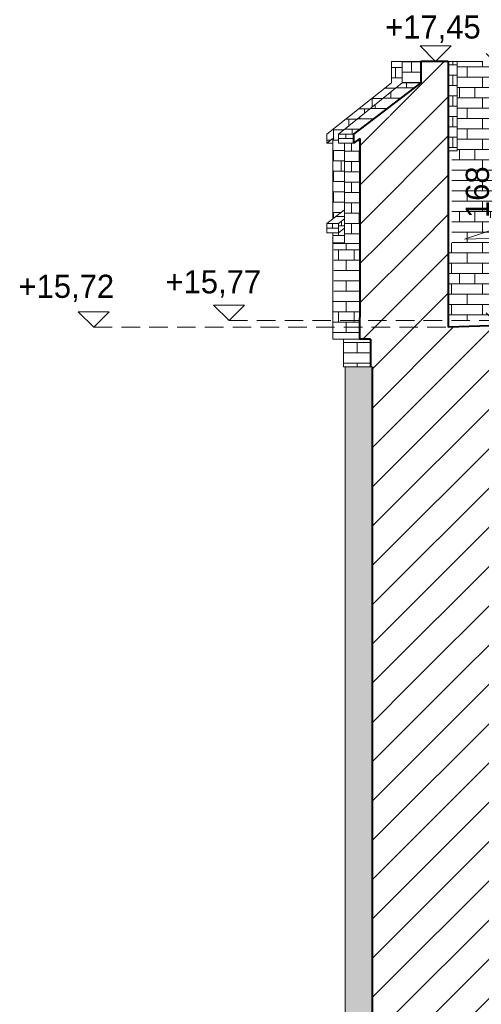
# Model space of a CAD drawing. Header units: millimetres. Extents: x 16408 to 141596, y -21057 to 26364.
# Tile 72 of 144: x 24115 to 27104, y 11335 to 17716. Entities that reach past the tile are written whole.
import ezdxf

# ---------------------------------------------------------------- set-up
doc = ezdxf.new("R2010")
doc.units = ezdxf.units.MM
doc.header["$MEASUREMENT"] = 0
doc.linetypes.add('Przerywana gęsta', pattern=[180, 120, -60])
doc.linetypes.add('Wipeout_Contour', pattern=[1000, 0, -1000])
for name, color, linetype, lineweight in [('0_Nr_pióra__1', 7, 'Continuous', 13), ('0_Nr_pióra__103', 7, 'Continuous', 5), ('0_Nr_pióra__27', 7, 'Continuous', 40), ('0_Nr_pióra__90', 7, 'Continuous', 13), ('inw_schody zewnętrzne_Nr_pióra__1', 7, 'Continuous', 13), ('inw_schody zewnętrzne_Nr_pióra__27', 7, 'Continuous', 40), ('inw_schody zewnętrzne_Nr_pióra__87', 7, 'Continuous', 13), ('inw_wymiarowanie_Nr_pióra__1', 7, 'Continuous', 13), ('inw_ściany zewnętrzne_Nr_pióra__24', 7, 'Continuous', 15), ('inw_ściany zewnętrzne_Nr_pióra__87', 7, 'Continuous', 13)]:
    doc.layers.add(name, color=color, linetype=linetype, lineweight=lineweight)
doc.layers.add('0_Nr_pióra__102', color=7, linetype='Continuous', lineweight=5, true_color=0xcccccc)
doc.layers.add('inw_schody zewnętrzne', color=7, linetype='Continuous')
doc.layers.add('inw_wymiarowanie', color=7, linetype='Continuous')
doc.styles.add('STYL_AUTOMATYCZNY_2', font='txt')
doc.dimstyles.new('STYL_AUTOMATYCZNY__2', dxfattribs={"dimtxt": 150, "dimasz": 95, "dimexe": 0.18, "dimexo": 0.0625, "dimgap": 0.09, "dimtad": 1, "dimdec": 0, "dimlfac": 0.1, "dimzin": 0, "dimdsep": 46, "dimtxsty": 'STYL_AUTOMATYCZNY_2', "dimblk": 'ARROWHEAD_6', "dimblk1": 'ARROWHEAD_6', "dimblk2": 'ARROWHEAD_6', "dimcen": 0.09, "dimse1": 1, "dimse2": 1, "dimclrd": 7, "dimclre": 7, "dimclrt": 7, "dimadec": 1, "dimazin": 0, "dimtfac": 1, "dimtdec": 4, "dimtmove": 0, "dimatfit": 3, "dimfxl": 0, "dimtolj": 1, "dimtzin": 0, "dimarcsym": 0})
pattern_1 = [(45, (0, 0), (-127.2792, 127.2792), [])]

# ---------------------------------------------------------------- blocks, each defined once
blk = doc.blocks.new('Wymiary_23_4', base_point=(25471.2, 15766.4))
at = {"layer": '0_Nr_pióra__1', "color": 7, "linetype": 'Continuous', "lineweight": 13}
for p, q in [((25471.2, 15766.4), (25371.2, 15866.4)), ((25371.2, 15866.4), (25571.2, 15866.4)), ((25571.2, 15866.4), (25471.2, 15766.4))]:
    blk.add_line(p, q, dxfattribs=at)
at = {"layer": '0_Nr_pióra__1', "color": 7, "lineweight": 13, "insert": (25059.4, 15915), "char_height": 150, "attachment_point": 7, "style": 'STYL_AUTOMATYCZNY_2'}
blk.add_mtext('\\A1;{\\pql;\\fCentury Gothic|b0|i0|c238|p34;+15,77}', dxfattribs=at)
blk = doc.blocks.new('*D124')
at = {"layer": 'inw_wymiarowanie_Nr_pióra__1', "color": 7, "linetype": 'Continuous', "lineweight": 13}
for p, q in [((27236.5, 17396.3), (27136.5, 17496.3)), ((27186.5, 17521.3), (27186.5, 17446.3)), ((27186.5, 17446.3), (27185.7, 15766.9)), ((27135.7, 15817), (27235.7, 15716.9)), ((27185.7, 15766.9), (27185.6, 15691.9))]:
    blk.add_line(p, q, dxfattribs=at)
at = {"layer": 'inw_wymiarowanie_Nr_pióra__1', "color": 7, "lineweight": 13, "insert": (27156, 16430.9), "char_height": 150, "attachment_point": 7, "rotation": 89.97237, "style": 'STYL_AUTOMATYCZNY_2'}
blk.add_mtext('\\A1;{\\pql;\\fCentury Gothic|b0|i0|c238|p34;168}', dxfattribs=at)
blk = doc.blocks.new('ARROWHEAD_6')
at = {"color": 0, "linetype": 'Continuous', "lineweight": 0}
for p, q in [((0, 0), (-1, 0)), ((-0.5, -0.5), (0.5, 0.5))]:
    blk.add_line(p, q, dxfattribs=at)
blk = doc.blocks.new('Wymiary_32_4', base_point=(26809, 17446.4))
at = {"layer": '0_Nr_pióra__1', "color": 7, "linetype": 'Continuous', "lineweight": 13}
for p, q in [((26809, 17446.4), (26709, 17546.4)), ((26709, 17546.4), (26909, 17546.4)), ((26909, 17546.4), (26809, 17446.4))]:
    blk.add_line(p, q, dxfattribs=at)
at = {"layer": '0_Nr_pióra__1', "color": 7, "lineweight": 13, "insert": (26481.5, 17566.4), "char_height": 150, "attachment_point": 7, "style": 'STYL_AUTOMATYCZNY_2'}
blk.add_mtext('\\A1;{\\pql;\\fCentury Gothic|b0|i0|c238|p34;+17,45}', dxfattribs=at)
blk = doc.blocks.new('Wymiary_38_4', base_point=(24594.5, 15723.6))
at = {"layer": '0_Nr_pióra__1', "color": 7, "linetype": 'Continuous', "lineweight": 13}
for p, q in [((24594.5, 15723.6), (24494.5, 15823.6)), ((24494.5, 15823.6), (24694.5, 15823.6)), ((24694.5, 15823.6), (24594.5, 15723.6))]:
    blk.add_line(p, q, dxfattribs=at)
at = {"layer": '0_Nr_pióra__1', "color": 7, "lineweight": 13, "insert": (24107.6, 15885.6), "char_height": 150, "attachment_point": 7, "style": 'STYL_AUTOMATYCZNY_2'}
blk.add_mtext('\\A1;{\\pql;\\fCentury Gothic|b0|i0|c238|p34;+15,72}', dxfattribs=at)

msp = doc.modelspace()

# ---------------------------------------------------------------- hatches: boundary and pattern name
at = {"layer": '0_Nr_pióra__102', "linetype": 'Continuous', "lineweight": 5, "true_color": 0xcccccc}
h = msp.add_hatch(dxfattribs=at)
h.set_pattern_fill('Cegła___wiązanie_pospoli_00', color=254, style=0, pattern_type=2)
h.set_pattern_definition([(0, (26347.755, 16936.53), (0, 67), []), (90, (26347.76, 16936.53), (-201, 0), [67, -67]), (90, (26448.26, 17003.53), (-201, 0), [67, -201, 67, -67]), (90, (26398.01, 17137.53), (-100.5, 0), [67, -335])])
h.paths.add_polyline_path([(26217.6, 16915.4), (26199.7, 16915.4), (26179, 16915.4), (26179, 16975.4), (26591, 17306.4), (26591, 17446.4), (26523.7, 17446.4), (26523.7, 17306.4), (26104.5, 16975.4), (26104.5, 16915.4), (26143.7, 16946.4), (26143.7, 16426.6), (26217.6, 16485)])
h = msp.add_hatch(dxfattribs=at)
h.set_pattern_fill('Cegła___wiązanie_pospoli_00', color=254, style=0, pattern_type=2)
h.set_pattern_definition([(0, (26652.356, 17376.43), (0, 67), []), (90, (26652.36, 17376.43), (-201, 0), [67, -67]), (90, (26752.86, 17443.43), (-201, 0), [67, -201, 67, -67]), (90, (26702.61, 17577.43), (-100.5, 0), [67, -335])])
h.paths.add_polyline_path([(26591, 17446.4), (26591, 17306.4), (26609.7, 17306.4), (26657.3, 17306.4), (26713.7, 17306.4), (26713.7, 17446.4), (26657.3, 17446.4), (26609.7, 17446.4)])
h = msp.add_hatch(dxfattribs=at)
h.set_pattern_fill('Cegła___wiązanie_pospoli_00', color=254, style=0, pattern_type=2)
h.set_pattern_definition([(0, (27314.204, 16606.43), (0, 67), []), (90, (27314.2, 16606.43), (-201, 0), [67, -67]), (90, (27414.7, 16673.43), (-201, 0), [67, -201, 67, -67]), (90, (27364.45, 16807.43), (-100.5, 0), [67, -335])])
h.paths.add_polyline_path([(26947.8, 16866.4), (26912.6, 16866.4), (26912.6, 16269.2), (26890.6, 16269.2), (26890.6, 16266.4), (26890.9, 16266.4), (26890.9, 15766.4), (27279.6, 15766.4), (27737.8, 15766.4), (27737.8, 17446.4), (27681.3, 17446.4), (27681.1, 17446.4), (27681.1, 16866.4), (27615.3, 16866.4), (27491.3, 16866.4), (27375.3, 16866.4), (27259.6, 16866.4), (27259.4, 16866.4), (27259.4, 17446.4), (27208, 17446.4), (27114, 17446.4), (27028.9, 17446.4), (26948, 17446.4), (26948, 16866.4)])
h = msp.add_hatch(dxfattribs=at)
h.set_pattern_fill('Cegła___wiązanie_pospoli_00', color=254, style=0, pattern_type=2)
h.set_pattern_definition([(0, (26919.31, 17156.43), (0, 67), []), (90, (26919.3, 17156.43), (-201, 0), [67, -67]), (90, (27019.8, 17223.43), (-201, 0), [67, -201, 67, -67]), (90, (26969.56, 17357.43), (-100.5, 0), [67, -335])])
h.paths.add_polyline_path([(26948, 16866.4), (26948, 17446.4), (26890.6, 17446.4), (26890.6, 16866.4), (26912.6, 16866.4), (26947.8, 16866.4)])
h = msp.add_hatch(dxfattribs=at)
h.set_pattern_fill('Cegła___wiązanie_pospoli_00', color=254, style=0, pattern_type=2)
h.set_pattern_definition([(0, (26418.165, 17140.94), (0, 67), []), (90, (26418.17, 17140.94), (-201, 0), [67, -67]), (90, (26518.67, 17207.94), (-201, 0), [67, -201, 67, -67]), (90, (26468.42, 17341.94), (-100.5, 0), [67, -335])])
h.paths.add_polyline_path([(26276.3, 16975.4), (26710.7, 17304.2), (26657.3, 17306.4), (26609.7, 17306.4), (26591, 17306.4), (26179, 16975.4), (26199.7, 16975.4)])
h = msp.add_hatch(dxfattribs=at)
h.set_pattern_fill('Cegła___wiązanie_pospoli_00', color=254, style=0, pattern_type=2)
h.set_pattern_definition([(0, (26227.65, 16945.45), (0, 67), []), (90, (26227.65, 16945.45), (-201, 0), [67, -67]), (90, (26328.15, 17012.45), (-201, 0), [67, -201, 67, -67]), (90, (26277.9, 17146.45), (-100.5, 0), [67, -335])])
h.paths.add_polyline_path([(26179, 16975.4), (26179, 16915.4), (26199.7, 16915.4), (26252.4, 16915.4), (26276.3, 16915.4), (26276.3, 16975.4), (26252.4, 16975.4), (26199.7, 16975.4)])
h = msp.add_hatch(dxfattribs=at)
h.set_pattern_fill('Cegła___wiązanie_pospoli_00', color=254, style=0, pattern_type=2)
h.set_pattern_definition([(0, (26264.2, 16596.246), (0, 67), []), (90, (26264.2, 16596.25), (-201, 0), [67, -67]), (90, (26364.7, 16663.25), (-201, 0), [67, -201, 67, -67]), (90, (26314.45, 16797.25), (-100.5, 0), [67, -335])])
h.paths.add_polyline_path([(26217.6, 16475.7), (26217.6, 16457.6), (26217.6, 16426.2), (26217.6, 16366.2), (26217.6, 16266.4), (26230.9, 16266.4), (26233.5, 16266.4), (26233.9, 16266.4), (26238.1, 16266.4), (26278.3, 16266.4), (26284.4, 16266.4), (26285.4, 16266.4), (26290.3, 16266.4), (26317.2, 16266.4), (26317.2, 16946.4), (26290.3, 16926.1), (26276.3, 16915.4), (26252.4, 16915.4), (26238.1, 16915.4), (26217.6, 16915.4), (26217.6, 16485), (26217.6, 16484.9)])
h = msp.add_hatch(dxfattribs=at)
h.set_pattern_fill('Cegła___wiązanie_pospoli_00', color=254, style=0, pattern_type=2)
h.set_pattern_definition([(0, (26161, 16440.2), (0, 67), []), (90, (26161, 16440.2), (-201, 0), [67, -67]), (90, (26261.5, 16507.2), (-201, 0), [67, -201, 67, -67]), (90, (26211.25, 16641.2), (-100.5, 0), [67, -335])])
h.paths.add_polyline_path([(26179.3, 16395.4), (26104.4, 16395.4), (26217.6, 16485), (26217.6, 16426.2)])
h = msp.add_hatch(dxfattribs=at)
h.set_pattern_fill('Cegła___wiązanie_pospoli_00', color=254, style=0, pattern_type=2)
h.set_pattern_definition([(0, (26198.444, 16380.84), (0, 67), []), (90, (26198.44, 16380.84), (-201, 0), [67, -67]), (90, (26298.94, 16447.84), (-201, 0), [67, -201, 67, -67]), (90, (26248.69, 16581.84), (-100.5, 0), [67, -335])])
h.paths.add_polyline_path([(26179.3, 16395.4), (26179.3, 16335.4), (26217.6, 16366.2), (26217.6, 16426.2)])
h = msp.add_hatch(dxfattribs=at)
h.set_pattern_fill('Cegła___wiązanie_pospoli_00', color=254, style=0, pattern_type=2)
h.set_pattern_definition([(0, (26141.84, 16365.45), (0, 67), []), (90, (26141.84, 16365.45), (-201, 0), [67, -67]), (90, (26242.34, 16432.45), (-201, 0), [67, -201, 67, -67]), (90, (26192.09, 16566.45), (-100.5, 0), [67, -335])])
h.paths.add_polyline_path([(26104.4, 16395.4), (26104.4, 16335.4), (26116.3, 16335.4), (26139.6, 16335.4), (26179.3, 16335.4), (26179.3, 16395.4), (26139.6, 16395.4), (26116.3, 16395.4)])
h = msp.add_hatch(dxfattribs=at)
h.set_pattern_fill('Cegła___wiązanie_pospoli_00', color=254, style=0, pattern_type=2)
h.set_pattern_definition([(0, (26180.624, 16317.74), (0, 67), []), (90, (26180.62, 16317.74), (-201, 0), [67, -67]), (90, (26281.12, 16384.74), (-201, 0), [67, -201, 67, -67]), (90, (26230.87, 16518.74), (-100.5, 0), [67, -335])])
h.paths.add_polyline_path([(26143.6, 16335.4), (26143.6, 16269.2), (26155.4, 16269.2), (26178.5, 16269.2), (26217.6, 16269.2), (26217.6, 16366.2), (26179.3, 16335.4)])
h = msp.add_hatch(dxfattribs=at)
h.set_pattern_fill('Cegła___wiązanie_pospoli_00', color=254, style=0, pattern_type=2)
h.set_pattern_definition([(0, (26230.08, 15956.43), (0, 67), []), (90, (26230.08, 15956.43), (-201, 0), [67, -67]), (90, (26330.58, 16023.43), (-201, 0), [67, -201, 67, -67]), (90, (26280.33, 16157.43), (-100.5, 0), [67, -335])])
h.paths.add_polyline_path([(26148.3, 16266.4), (26148.3, 15916.4), (26142.5, 15916.4), (26142.5, 15646.4), (26150.6, 15646.4), (26169.1, 15646.4), (26198, 15646.4), (26237.3, 15646.4), (26286.8, 15646.4), (26315, 15646.4), (26317.6, 15926), (26317.6, 16266.4), (26317.2, 16266.4), (26290.3, 16266.4), (26285.4, 16266.4), (26284.4, 16266.4), (26278.3, 16266.4), (26238.1, 16266.4), (26233.9, 16266.4), (26233.5, 16266.4), (26230.9, 16266.4), (26217.6, 16266.4)])
h = msp.add_hatch(dxfattribs=at)
h.set_pattern_fill('Cegła___wiązanie_pospoli_00', color=254, style=0, pattern_type=2)
h.set_pattern_definition([(0, (26300.256, 15556.43), (0, 67), []), (90, (26300.26, 15556.43), (-201, 0), [67, -67]), (90, (26400.76, 15623.43), (-201, 0), [67, -201, 67, -67]), (90, (26350.51, 15757.43), (-100.5, 0), [67, -335])])
h.paths.add_polyline_path([(26212.6, 15646.4), (26212.6, 15466.4), (26220.5, 15466.4), (26238.7, 15466.4), (26267.1, 15466.4), (26305.7, 15466.4), (26354.5, 15466.4), (26387.9, 15466.4), (26387.9, 15646.4), (26315, 15646.4), (26286.8, 15646.4), (26237.3, 15646.4)])
h = msp.add_hatch(dxfattribs=at)
h.set_pattern_fill('Cegła___wiązanie_pospoli_00', color=254, style=0, pattern_type=2)
h.set_pattern_definition([(0, (26308.72, 8906.43), (0, 67), []), (90, (26308.72, 8906.43), (-201, 0), [67, -67]), (90, (26409.22, 8973.43), (-201, 0), [67, -201, 67, -67]), (90, (26358.97, 9107.43), (-100.5, 0), [67, -335])])
h.paths.add_polyline_path([(26220.5, 15466.4), (26397, 15466.4), (26397.5, -253.6), (26332.3, -253.6), (26331.6, 2146.4), (26221.8, 2146.4)])

# ---------------------------------------------------------------- linework, layer by layer
at = {"layer": '0_Nr_pióra__90', "color": 7, "linetype": 'Continuous', "lineweight": 13}
for p, q in [((26142.5, 15646.4), (26150.6, 15646.4)), ((26150.6, 15646.4), (26169.1, 15646.4)), ((26169.1, 15646.4), (26198, 15646.4)), ((26198, 15646.4), (26237.3, 15646.4)), ((26212.6, 15466.4), (26212.6, 15646.4)), ((26212.6, 15466.4), (26220.5, 15466.4)), ((26220.5, 15466.4), (26238.7, 15466.4)), ((26238.7, 15466.4), (26267.1, 15466.4))]:
    msp.add_line(p, q, dxfattribs=at)
at = {"layer": 'inw_schody zewnętrzne_Nr_pióra__87', "color": 7, "linetype": 'Continuous', "lineweight": 13}
for p, q in [((26948, 17446.4), (26948, 16866.4)), ((27028.9, 17446.4), (26948, 17446.4)), ((27114, 17446.4), (27028.9, 17446.4)), ((26179, 16975.4), (26199.7, 16975.4)), ((26179, 16915.4), (26179, 16975.4)), ((26179, 16915.4), (26199.7, 16915.4)), ((26223.5, 13416.4), (26223.5, 15466.4)), ((26223.5, 10706.4), (26223.5, 13416.4))]:
    msp.add_line(p, q, dxfattribs=at)
at = {"layer": 'inw_ściany zewnętrzne_Nr_pióra__87', "color": 7, "linetype": 'Continuous', "lineweight": 13, "flags": 128}
msp.add_lwpolyline([(28015.6, 16325.1), (26996.3, 16293.2), (27304.3, 16398.6)], dxfattribs=at)

# ---------------------------------------------------------------- block references
at = {"color": 7, "linetype": 'Continuous', "lineweight": 13}
for name, p in [('Wymiary_38_4', (24594.5, 15723.6)), ('Wymiary_23_4', (25471.2, 15766.4))]:
    msp.add_blockref(name, p, dxfattribs=at)

# ---------------------------------------------------------------- next in the draw order: wipeouts: each hides what was drawn before it
at = {"color": 254, "linetype": 'Wipeout_Contour', "lineweight": 0, "ltscale": 124525.004172}
msp.add_wipeout([(26143.7, 16946.4), (26104.5, 16915.4), (26109.5, 16915.4), (26143.7, 16942.5)], dxfattribs=at).dxf.layer = 'inw_schody zewnętrzne'
at = {"color": 254, "linetype": 'Wipeout_Contour', "lineweight": 0, "ltscale": 126380.590846}
msp.add_wipeout([(26890.6, 16269.2), (26912.6, 16269.2), (26912.6, 16866.4), (26890.6, 16866.4)], dxfattribs=at).dxf.layer = 'inw_schody zewnętrzne'
at = {"color": 254, "linetype": 'Wipeout_Contour', "lineweight": 0, "ltscale": 123591.259614}
msp.add_wipeout([(26217.6, 16485), (26104.2, 16395.4), (26104.4, 16395.4), (26217.6, 16484.8)], dxfattribs=at).dxf.layer = 'inw_schody zewnętrzne'
at = {"color": 254, "linetype": 'Wipeout_Contour', "lineweight": 0, "ltscale": 122803.144301}
msp.add_wipeout([(26142.5, 16266.4), (26142.5, 15916.4), (26148.3, 15916.4), (26148.3, 16266.4)], dxfattribs=at).dxf.layer = 'inw_schody zewnętrzne'
at = {"color": 254, "linetype": 'Wipeout_Contour', "lineweight": 0, "ltscale": 360109.910162}
msp.add_wipeout([(26397, 13416.4), (26397, 10706.4), (26505.9, 10706.4), (27279.6, 10706.4), (27823.8, 10706.4), (28230.5, 10706.4), (28455.2, 10706.4), (28455.2, 13416.4), (28230.5, 13416.4), (27823.8, 13416.4), (27279.6, 13416.4), (26505.9, 13416.4)], dxfattribs=at).dxf.layer = 'inw_schody zewnętrzne'

# ---------------------------------------------------------------- next in the draw order: hatches: boundary and pattern name
at = {"layer": 'inw_schody zewnętrzne_Nr_pióra__1', "linetype": 'Continuous', "lineweight": 13}
h = msp.add_hatch(dxfattribs=at)
h.set_pattern_fill('Bloczki_ceramiczne_0004', style=0, pattern_type=2)
h.set_pattern_definition(pattern_1)
h.paths.add_polyline_path([(26397, 13416.4), (26397, 10706.4), (26505.9, 10706.4), (27279.6, 10706.4), (27823.8, 10706.4), (28230.5, 10706.4), (28455.2, 10706.4), (28455.2, 13416.4), (28230.5, 13416.4), (27823.8, 13416.4), (27279.6, 13416.4), (26505.9, 13416.4)])

# ---------------------------------------------------------------- next in the draw order: linework, layer by layer
at = {"layer": '0_Nr_pióra__90', "color": 7, "linetype": 'Continuous', "lineweight": 13}
msp.add_line((26142.5, 15646.4), (26142.5, 15930), dxfattribs=at)
at = {"layer": 'inw_schody zewnętrzne_Nr_pióra__87', "color": 7, "linetype": 'Continuous', "lineweight": 13}
for p, q in [((26104.5, 16915.4), (26104.5, 16975.4)), ((26143.7, 16946.4), (26104.5, 16915.4)), ((26109.5, 16915.4), (26104.5, 16915.4)), ((26127.4, 16915.4), (26109.5, 16915.4)), ((26143.7, 16915.4), (26127.4, 16915.4)), ((26143.7, 16426.6), (26143.7, 16946.4)), ((26217.6, 16426.2), (26217.6, 16915.4)), ((26143.7, 16426.6), (26217.6, 16485)), ((26179.3, 16395.4), (26217.6, 16426.2)), ((26217.6, 16366.2), (26217.6, 16426.2)), ((26139.6, 16395.4), (26179.3, 16395.4)), ((26179.3, 16335.4), (26179.3, 16395.4)), ((26217.6, 16366.2), (26179.3, 16335.4))]:
    msp.add_line(p, q, dxfattribs=at)

# ---------------------------------------------------------------- next in the draw order: wipeouts: each hides what was drawn before it
at = {"color": 254, "linetype": 'Wipeout_Contour', "lineweight": 0, "ltscale": 123240.500604}
msp.add_wipeout([(26104.2, 16395.4), (26104.2, 16335.4), (26104.4, 16335.4), (26104.4, 16395.4)], dxfattribs=at).dxf.layer = 'inw_schody zewnętrzne'
at = {"color": 254, "linetype": 'Wipeout_Contour', "lineweight": 0, "ltscale": 123292.831032}
msp.add_wipeout([(26143.7, 16266.4), (26217.6, 16266.4), (26217.6, 16269.2), (26143.7, 16269.2)], dxfattribs=at).dxf.layer = 'inw_schody zewnętrzne'

# ---------------------------------------------------------------- next in the draw order: linework, layer by layer
at = {"layer": 'inw_schody zewnętrzne_Nr_pióra__87', "color": 7, "linetype": 'Continuous', "lineweight": 13}
for p, q in [((26104.2, 16395.4), (26143.7, 16426.6)), ((26104.2, 16395.4), (26104.4, 16395.4)), ((26104.2, 16335.4), (26104.2, 16395.4)), ((26104.4, 16395.4), (26116.3, 16395.4)), ((26116.3, 16395.4), (26139.6, 16395.4)), ((26217.6, 16266.4), (26217.6, 16366.2)), ((26104.2, 16335.4), (26104.4, 16335.4)), ((26178.5, 16269.2), (26217.6, 16269.2)), ((26193.8, 16266.4), (26217.6, 16266.4)), ((26217.6, 16266.4), (26230.9, 16266.4)), ((26230.9, 16266.4), (26233.5, 16266.4)), ((26233.5, 16266.4), (26233.9, 16266.4)), ((26233.9, 16266.4), (26238.1, 16266.4)), ((26238.1, 16266.4), (26278.3, 16266.4))]:
    msp.add_line(p, q, dxfattribs=at)

# ---------------------------------------------------------------- next in the draw order: wipeouts: each hides what was drawn before it
at = {"color": 254, "linetype": 'Wipeout_Contour', "lineweight": 0, "ltscale": 123239.798436}
msp.add_wipeout([(26143.6, 16335.4), (26143.5, 16335.4), (26143.5, 16269.2), (26143.6, 16269.2)], dxfattribs=at).dxf.layer = 'inw_schody zewnętrzne'
at = {"color": 254, "linetype": 'Wipeout_Contour', "lineweight": 0, "ltscale": 404509.577412}
msp.add_wipeout([(26397, 15766.4), (26397, 13416.4), (26505.9, 13416.4), (27279.6, 13416.4), (27823.8, 13416.4), (28230.5, 13416.4), (28455.2, 13416.4), (28455.2, 15143.8), (28655.2, 15766.4), (28230.5, 15766.4), (26889.8, 15723.6), (26890.9, 15766.4), (26505.9, 15766.4)], dxfattribs=at).dxf.layer = 'inw_schody zewnętrzne'

# ---------------------------------------------------------------- next in the draw order: hatches: boundary and pattern name
at = {"layer": 'inw_schody zewnętrzne_Nr_pióra__1', "linetype": 'Continuous', "lineweight": 13}
h = msp.add_hatch(dxfattribs=at)
h.set_pattern_fill('Bloczki_ceramiczne_0004', style=0, pattern_type=2)
h.set_pattern_definition(pattern_1)
h.paths.add_polyline_path([(26397, 15766.4), (26397, 13416.4), (26505.9, 13416.4), (27279.6, 13416.4), (27823.8, 13416.4), (28230.5, 13416.4), (28455.2, 13416.4), (28455.2, 15143.8), (28655.2, 15766.4), (28230.5, 15766.4), (26889.8, 15723.6), (26890.9, 15766.4), (26505.9, 15766.4)])

# ---------------------------------------------------------------- next in the draw order: linework, layer by layer
at = {"layer": 'inw_schody zewnętrzne_Nr_pióra__27', "color": 7, "linetype": 'Continuous', "lineweight": 40}
msp.add_line((26397, 13416.4), (26397, 10706.4), dxfattribs=at)
at = {"layer": 'inw_schody zewnętrzne_Nr_pióra__87', "color": 7, "linetype": 'Continuous', "lineweight": 13}
for p, q in [((26104.4, 16335.4), (26116.3, 16335.4)), ((26116.3, 16335.4), (26139.6, 16335.4)), ((26139.6, 16335.4), (26179.3, 16335.4)), ((26143.5, 16269.2), (26143.5, 16335.4)), ((26142.5, 15916.4), (26142.5, 16266.4)), ((26142.5, 16266.4), (26148.3, 16266.4)), ((26143.5, 16269.2), (26143.6, 16269.2)), ((26143.6, 16269.2), (26155.4, 16269.2)), ((26143.7, 16266.4), (26143.7, 16269.2)), ((26148.3, 16266.4), (26165.3, 16266.4)), ((26155.4, 16269.2), (26178.5, 16269.2)), ((26165.3, 16266.4), (26193.8, 16266.4))]:
    msp.add_line(p, q, dxfattribs=at)

# ---------------------------------------------------------------- next in the draw order: wipeouts: each hides what was drawn before it
at = {"color": 254, "linetype": 'Wipeout_Contour', "lineweight": 0, "ltscale": 370511.820047}
msp.add_wipeout([(26317.5, 15916.4), (26315, 15646.4), (26387.9, 15646.4), (26387.9, 15466.4), (26397, 15466.4), (26397, 15766.4), (26704.4, 15766.4), (26890.9, 15766.4), (26890.9, 16266.4), (26654.9, 16266.4), (26317.6, 16266.4), (26317.6, 15916.4)], dxfattribs=at).dxf.layer = 'inw_schody zewnętrzne'

# ---------------------------------------------------------------- next in the draw order: hatches: boundary and pattern name
at = {"layer": 'inw_schody zewnętrzne_Nr_pióra__1', "linetype": 'Continuous', "lineweight": 13}
h = msp.add_hatch(dxfattribs=at)
h.set_pattern_fill('Bloczki_ceramiczne_0004', style=0, pattern_type=2)
h.set_pattern_definition(pattern_1)
h.paths.add_polyline_path([(26317.5, 15916.4), (26315, 15646.4), (26387.9, 15646.4), (26387.9, 15466.4), (26397, 15466.4), (26397, 15766.4), (26704.4, 15766.4), (26890.9, 15766.4), (26890.9, 16266.4), (26654.9, 16266.4), (26317.6, 16266.4), (26317.6, 15916.4)])

# ---------------------------------------------------------------- next in the draw order: linework, layer by layer
at = {"layer": '0_Nr_pióra__103', "color": 7, "linetype": 'Continuous', "lineweight": 5}
msp.add_line((26397, 15466.4), (26387.9, 15466.4), dxfattribs=at)
at = {"layer": '0_Nr_pióra__27', "color": 7, "linetype": 'Continuous', "lineweight": 40}
for p, q in [((26317.6, 15926), (26315, 15646.4)), ((26387.9, 15646.4), (26315, 15646.4)), ((26387.9, 15646.4), (26387.9, 15466.4))]:
    msp.add_line(p, q, dxfattribs=at)
at = {"layer": '0_Nr_pióra__90', "color": 7, "linetype": 'Continuous', "lineweight": 13}
for p, q in [((26237.3, 15646.4), (26286.8, 15646.4)), ((26286.8, 15646.4), (26315, 15646.4)), ((26267.1, 15466.4), (26305.7, 15466.4)), ((26305.7, 15466.4), (26354.5, 15466.4)), ((26354.5, 15466.4), (26387.9, 15466.4))]:
    msp.add_line(p, q, dxfattribs=at)
at = {"layer": 'inw_schody zewnętrzne_Nr_pióra__27', "color": 7, "linetype": 'Continuous', "lineweight": 40}
msp.add_line((26397, 15466.4), (26397, 13416.4), dxfattribs=at)
at = {"layer": 'inw_schody zewnętrzne_Nr_pióra__27', "color": 7, "linetype": 'Continuous', "lineweight": 40, "flags": 128}
msp.add_lwpolyline([(28256.9, 15766.4), (26889.8, 15723.6)], dxfattribs=at)
at = {"layer": 'inw_schody zewnętrzne_Nr_pióra__87', "color": 7, "linetype": 'Continuous', "lineweight": 13}
msp.add_line((26278.3, 16266.4), (26284.4, 16266.4), dxfattribs=at)
at = {"layer": 'inw_ściany zewnętrzne_Nr_pióra__24', "color": 7, "linetype": 'Przerywana gęsta', "lineweight": 15, "flags": 128}
for points in [[(25471.2, 15766.4), (28256.9, 15766.4)], [(24594.5, 15723.6), (26889.8, 15723.6)]]:
    msp.add_lwpolyline(points, dxfattribs=at)

# ---------------------------------------------------------------- next in the draw order: wipeouts: each hides what was drawn before it
at = {"color": 254, "linetype": 'Wipeout_Contour', "lineweight": 0, "ltscale": 284460.362946}
msp.add_wipeout([(26713.7, 17246.4), (26317.2, 16946.4), (26317.2, 16266.4), (26727.4, 16266.4), (26890.6, 16266.4), (26890.6, 17446.4), (26727.4, 17446.4), (26713.7, 17446.4), (26713.7, 17306.4)], dxfattribs=at).dxf.layer = 'inw_schody zewnętrzne'

# ---------------------------------------------------------------- next in the draw order: hatches: boundary and pattern name
at = {"layer": 'inw_schody zewnętrzne_Nr_pióra__1', "linetype": 'Continuous', "lineweight": 13}
h = msp.add_hatch(dxfattribs=at)
h.set_pattern_fill('Bloczki_ceramiczne_0004', style=0, pattern_type=2)
h.set_pattern_definition(pattern_1)
h.paths.add_polyline_path([(26713.7, 17246.4), (26317.2, 16946.4), (26317.2, 16266.4), (26727.4, 16266.4), (26890.6, 16266.4), (26890.6, 17446.4), (26727.4, 17446.4), (26713.7, 17446.4), (26713.7, 17306.4)])

# ---------------------------------------------------------------- next in the draw order: linework, layer by layer
at = {"layer": 'inw_schody zewnętrzne_Nr_pióra__1', "color": 7, "linetype": 'Continuous', "lineweight": 13}
msp.add_line((26317.6, 16266.4), (26317.2, 16266.4), dxfattribs=at)
at = {"layer": 'inw_schody zewnętrzne_Nr_pióra__27', "color": 7, "linetype": 'Continuous', "lineweight": 40}
for p, q in [((26890.6, 17446.4), (26890.6, 16266.4)), ((26317.6, 16266.4), (26317.6, 15916.4)), ((26890.9, 16266.4), (26889.8, 15723.6)), ((26890.9, 16266.4), (26890.6, 16266.4))]:
    msp.add_line(p, q, dxfattribs=at)
at = {"layer": 'inw_schody zewnętrzne_Nr_pióra__27', "color": 7, "linetype": 'Continuous', "lineweight": 40, "flags": 128}
msp.add_lwpolyline([(26890.6, 17446.4), (26727.4, 17446.4), (26713.7, 17446.4)], dxfattribs=at)
at = {"layer": 'inw_schody zewnętrzne_Nr_pióra__87', "color": 7, "linetype": 'Continuous', "lineweight": 13}
for p, q in [((26523.7, 17446.4), (26591, 17446.4)), ((26591, 17446.4), (26609.7, 17446.4)), ((26609.7, 17446.4), (26657.3, 17446.4)), ((26657.3, 17446.4), (26713.7, 17446.4)), ((26890.6, 17446.4), (26948, 17446.4)), ((26912.6, 16866.4), (26890.6, 16866.4)), ((26947.8, 16866.4), (26912.6, 16866.4)), ((26284.4, 16266.4), (26285.4, 16266.4)), ((26285.4, 16266.4), (26290.3, 16266.4)), ((26290.3, 16266.4), (26317.2, 16266.4))]:
    msp.add_line(p, q, dxfattribs=at)

# ---------------------------------------------------------------- next in the draw order: block references
at = {"color": 7, "linetype": 'Continuous', "lineweight": 13}
msp.add_blockref('Wymiary_32_4', (26809, 17446.4), dxfattribs=at)

# ---------------------------------------------------------------- next in the draw order: dimensions: what is measured, and where the dimension line sits
at = {"layer": 'inw_wymiarowanie', "color": 7, "linetype": 'Continuous', "lineweight": 13}
dim = msp.add_linear_dim(base=(27185.7, 15766.9), p1=(26890.6, 17446.4), p2=(28256.9, 15766.4), angle=269.97237, dimstyle='STYL_AUTOMATYCZNY__2', dxfattribs=at)
dim.commit()
dim.dimension.update_dxf_attribs({"geometry": '*D124', "text_midpoint": (27081.1, 16602.4), "dimtype": 160, "text_rotation": 89.97237})

# ---------------------------------------------------------------- next in the draw order: wipeouts: each hides what was drawn before it
at = {"color": 254, "linetype": 'Wipeout_Contour', "lineweight": 0, "ltscale": 157461.325798}
msp.add_wipeout([(26276.3, 16975.4), (26276.3, 16915.4), (26317.2, 16946.4), (26713.7, 17246.4), (26713.7, 17306.4)], dxfattribs=at).dxf.layer = 'inw_schody zewnętrzne'

# ---------------------------------------------------------------- next in the draw order: hatches: boundary and pattern name
at = {"layer": 'inw_schody zewnętrzne_Nr_pióra__1', "linetype": 'Continuous', "lineweight": 13}
h = msp.add_hatch(dxfattribs=at)
h.set_pattern_fill('Bloczki_ceramiczne_0004', style=0, pattern_type=2)
h.set_pattern_definition(pattern_1)
h.paths.add_polyline_path([(26276.3, 16975.4), (26276.3, 16915.4), (26317.2, 16946.4), (26713.7, 17246.4), (26713.7, 17306.4)])

# ---------------------------------------------------------------- next in the draw order: linework, layer by layer
at = {"layer": 'inw_schody zewnętrzne_Nr_pióra__27', "color": 7, "linetype": 'Continuous', "lineweight": 40}
for p, q in [((26713.7, 17446.4), (26713.7, 17306.4)), ((26713.7, 17306.4), (26276.3, 16975.4)), ((26276.3, 16975.4), (26276.3, 16915.4)), ((26317.2, 16946.4), (26276.3, 16915.4)), ((26317.2, 16946.4), (26317.2, 16266.4))]:
    msp.add_line(p, q, dxfattribs=at)
at = {"layer": 'inw_schody zewnętrzne_Nr_pióra__87', "color": 7, "linetype": 'Continuous', "lineweight": 13}
for p, q in [((26523.7, 17306.4), (26523.7, 17446.4)), ((26591, 17306.4), (26591, 17446.4)), ((26104.5, 16975.4), (26523.7, 17306.4)), ((26179, 16975.4), (26591, 17306.4)), ((26609.7, 17306.4), (26591, 17306.4)), ((26657.3, 17306.4), (26609.7, 17306.4)), ((26713.7, 17306.4), (26657.3, 17306.4)), ((26199.7, 16975.4), (26252.4, 16975.4)), ((26252.4, 16975.4), (26276.3, 16975.4)), ((26199.7, 16915.4), (26252.4, 16915.4)), ((26252.4, 16915.4), (26276.3, 16915.4))]:
    msp.add_line(p, q, dxfattribs=at)

doc.saveas('drawing.dxf')
